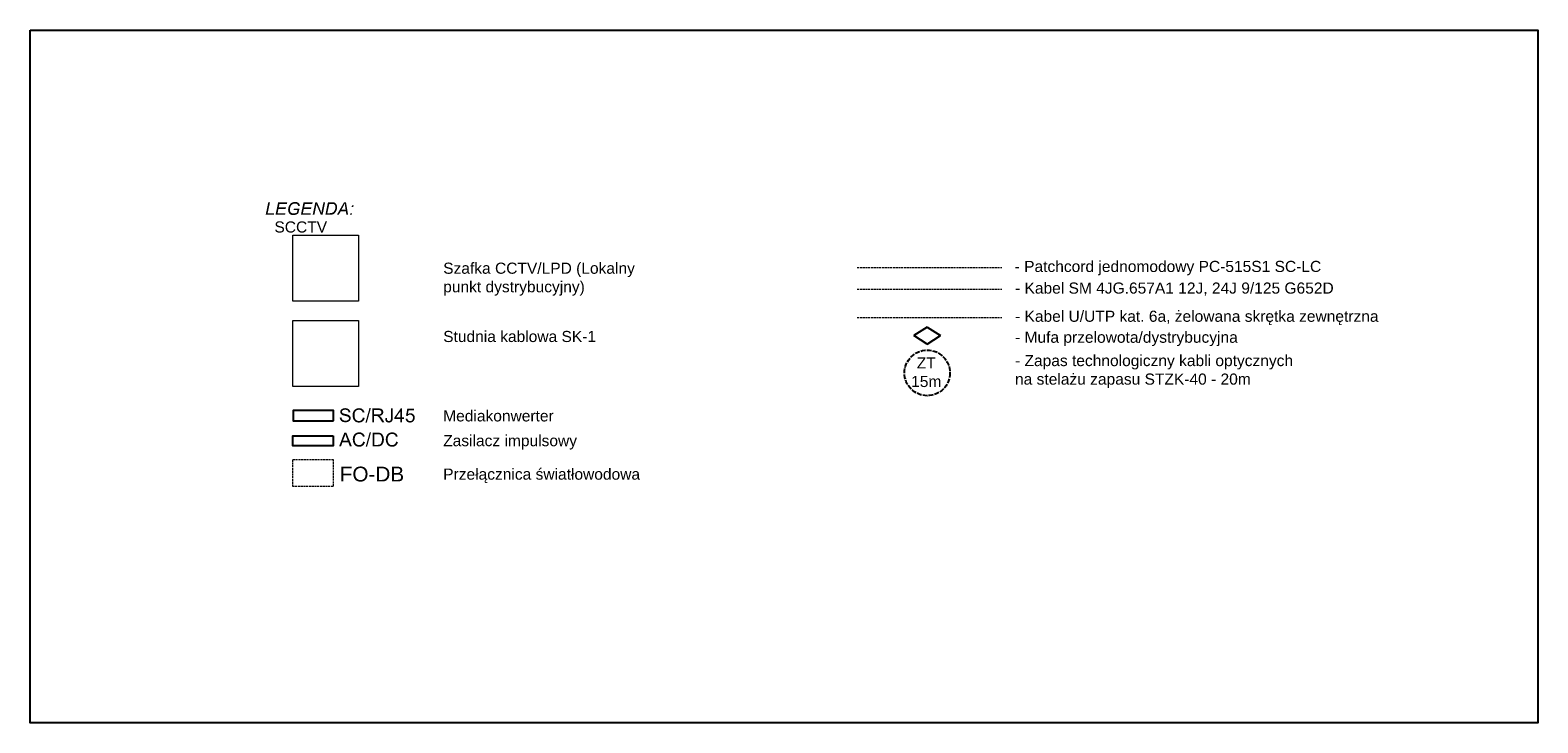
# Model space of a CAD drawing. Header units: millimetres. Extents: x -91 to 1961, y -1152 to 358.
# Tile 247 of 256: x 1378 to 1581, y -406 to -312. Entities that reach past the tile are written whole.
import ezdxf

# ---------------------------------------------------------------- set-up
doc = ezdxf.new("R2010")
doc.units = ezdxf.units.MM
doc.header["$MEASUREMENT"] = 0
doc.linetypes.add('PT LAP Jeżowe - Schematy Strukturalny CCTV (1)$0$PDF_IMPORT', pattern=[1, 0.8, -0.2])
doc.layers.get('0').update_dxf_attribs({"linetype": 'CONTINUOUS'})
doc.layers.add('PT LAP Jeżowe - Schematy Strukturalny CCTV (1)$0$PDF_Geomertry', color=7, linetype='CONTINUOUS')
doc.layers.add('PT LAP Jeżowe - Schematy Strukturalny CCTV (1)$0$PDF_Solid Fills', color=7, linetype='CONTINUOUS')
doc.styles.add('PT LAP Jeżowe - Schematy Strukturalny CCTV (1)$0$Standard', font='arial.ttf')

# ---------------------------------------------------------------- blocks, each defined once
blk = doc.blocks.new('PT LAP Jeżowe - Schematy Strukturalny CCTV (1)$0$MUFA')
for p, q in [((-1050.35, 190.92), (-1049.21, 192.71)), ((-1048.06, 190.92), (-1049.21, 192.71)), ((-1050.35, 190.92), (-1049.21, 189.13)), ((-1048.06, 190.92), (-1049.21, 189.13))]:
    blk.add_line(p, q)
blk = doc.blocks.new('PT LAP Jeżowe - Schematy Strukturalny CCTV (1)')
at = {"layer": 'PT LAP Jeżowe - Schematy Strukturalny CCTV (1)$0$PDF_Solid Fills', "transparency": 33554559}
for points in [[(297.73, -288.13), (298.08, -286.43), (298.31, -286.43), (298, -287.91), (298.88, -287.91), (298.84, -288.13)], [(299.06, -288.13), (299.41, -286.43), (300.64, -286.43), (300.6, -286.65), (299.6, -286.65), (299.49, -287.13), (300.46, -287.13), (300.42, -287.35), (299.45, -287.35), (299.33, -287.91), (300.39, -287.91), (300.35, -288.13)], [(302.48, -288.13), (302.84, -286.43), (304.06, -286.43), (304.02, -286.65), (303.03, -286.65), (302.91, -287.13), (303.89, -287.13), (303.85, -287.35), (302.87, -287.35), (302.75, -287.91), (303.82, -287.91), (303.78, -288.13)]]:
    blk.add_hatch(color=256, dxfattribs=at).paths.add_polyline_path(points)
h = blk.add_hatch(color=256, dxfattribs=at)
edge = h.paths.add_edge_path(flags=0)
edge.add_line((301.5, -287.5), (301.54, -287.28))
edge.add_line((301.54, -287.28), (302.29, -287.28))
edge.add_line((302.29, -287.28), (302.14, -287.93))
edge.add_spline(control_points=[(302.14, -287.93), (302.05, -288), (301.94, -288.06), (301.82, -288.1), (301.7, -288.14), (301.59, -288.17), (301.47, -288.17), (301.22, -288.17), (301.04, -288.09), (300.92, -287.94), (300.81, -287.81), (300.76, -287.65), (300.76, -287.45), (300.76, -287.24), (300.81, -287.06), (300.9, -286.89), (300.99, -286.72), (301.1, -286.59), (301.24, -286.51), (301.37, -286.43), (301.53, -286.39), (301.69, -286.39), (301.82, -286.39), (301.92, -286.41), (302.02, -286.45), (302.11, -286.5), (302.19, -286.55), (302.24, -286.63), (302.29, -286.7), (302.33, -286.79), (302.35, -286.91)], knot_values=[0, 0, 0, 0, 1, 1, 1, 2, 2, 2, 3, 3, 3, 4, 4, 4, 5, 5, 5, 6, 6, 6, 7, 7, 7, 8, 8, 8, 9, 9, 9, 10, 10, 10, 10], weights=[1, 1, 1, 1, 1, 1, 1, 1, 1, 1, 1, 1, 1, 1, 1, 1, 1, 1, 1, 1, 1, 1, 1, 1, 1, 1, 1, 1, 1, 1, 1], degree=3, periodic=0)
edge.add_line((302.35, -286.91), (302.13, -286.94))
edge.add_spline(control_points=[(302.13, -286.94), (302.1, -286.84), (302.05, -286.75), (301.98, -286.7), (301.9, -286.64), (301.81, -286.61), (301.69, -286.61), (301.57, -286.61), (301.45, -286.64), (301.34, -286.71), (301.24, -286.77), (301.15, -286.87), (301.09, -287), (301.03, -287.13), (300.99, -287.28), (300.99, -287.44), (300.99, -287.61), (301.04, -287.73), (301.12, -287.82), (301.2, -287.9), (301.32, -287.94), (301.47, -287.94), (301.62, -287.94), (301.77, -287.9), (301.94, -287.82)], knot_values=[0, 0, 0, 0, 1, 1, 1, 2, 2, 2, 3, 3, 3, 4, 4, 4, 5, 5, 5, 6, 6, 6, 7, 7, 7, 8, 8, 8, 8], weights=[1, 1, 1, 1, 1, 1, 1, 1, 1, 1, 1, 1, 1, 1, 1, 1, 1, 1, 1, 1, 1, 1, 1, 1, 1], degree=3, periodic=0)
edge.add_line((301.94, -287.82), (302.02, -287.5))
edge.add_line((302.02, -287.5), (301.5, -287.5))
h = blk.add_hatch(color=256, dxfattribs=at)
edge = h.paths.add_edge_path(flags=0)
edge.add_line((304.07, -288.13), (304.43, -286.43))
edge.add_line((304.43, -286.43), (304.65, -286.43))
edge.add_line((304.65, -286.43), (304.94, -287.08))
edge.add_spline(control_points=[(304.94, -287.08), (305.02, -287.28), (305.09, -287.45), (305.14, -287.59), (305.17, -287.66), (305.21, -287.77), (305.24, -287.91), (305.27, -287.74), (305.29, -287.59), (305.32, -287.43)], knot_values=[0, 0, 0, 0, 1, 1, 1, 2, 2, 2, 3, 3, 3, 3], weights=[1, 1, 1, 1, 1, 1, 1, 1, 1, 1], degree=3, periodic=0)
edge.add_line((305.32, -287.43), (305.53, -286.43))
edge.add_line((305.53, -286.43), (305.75, -286.43))
edge.add_line((305.75, -286.43), (305.4, -288.13))
edge.add_line((305.4, -288.13), (305.17, -288.13))
edge.add_line((305.17, -288.13), (304.75, -287.14))
edge.add_spline(control_points=[(304.75, -287.14), (304.68, -286.97), (304.62, -286.82), (304.58, -286.7), (304.57, -286.8), (304.54, -286.94), (304.51, -287.1)], knot_values=[0, 0, 0, 0, 1, 1, 1, 2, 2, 2, 2], weights=[1, 1, 1, 1, 1, 1, 1], degree=3, periodic=0)
edge.add_line((304.51, -287.1), (304.3, -288.13))
edge.add_line((304.3, -288.13), (304.07, -288.13))
h = blk.add_hatch(color=256, dxfattribs=at)
edge = h.paths.add_edge_path(flags=0)
edge.add_line((305.78, -288.13), (306.13, -286.43))
edge.add_line((306.13, -286.43), (306.64, -286.43))
edge.add_spline(control_points=[(306.64, -286.43), (306.76, -286.43), (306.86, -286.43), (306.92, -286.45), (307.02, -286.48), (307.09, -286.52), (307.16, -286.58), (307.23, -286.64), (307.27, -286.72), (307.31, -286.81), (307.34, -286.9), (307.36, -287.01), (307.36, -287.12), (307.36, -287.26), (307.34, -287.38), (307.3, -287.5), (307.25, -287.61), (307.2, -287.71), (307.13, -287.79), (307.07, -287.88), (307, -287.95), (306.92, -288), (306.85, -288.04), (306.76, -288.08), (306.67, -288.1), (306.59, -288.12), (306.5, -288.13), (306.39, -288.13)], knot_values=[0, 0, 0, 0, 1, 1, 1, 2, 2, 2, 3, 3, 3, 4, 4, 4, 5, 5, 5, 6, 6, 6, 7, 7, 7, 8, 8, 8, 9, 9, 9, 9], weights=[1, 1, 1, 1, 1, 1, 1, 1, 1, 1, 1, 1, 1, 1, 1, 1, 1, 1, 1, 1, 1, 1, 1, 1, 1, 1, 1, 1], degree=3, periodic=0)
edge.add_line((306.39, -288.13), (305.78, -288.13))
edge = h.paths.add_edge_path(flags=0)
edge.add_line((306.04, -287.91), (306.31, -287.91))
edge.add_spline(control_points=[(306.31, -287.91), (306.43, -287.91), (306.54, -287.9), (306.63, -287.87), (306.69, -287.86), (306.74, -287.84), (306.78, -287.81), (306.84, -287.78), (306.89, -287.73), (306.93, -287.68), (306.99, -287.61), (307.04, -287.52), (307.07, -287.43), (307.11, -287.34), (307.13, -287.23), (307.13, -287.12), (307.13, -286.99), (307.1, -286.88), (307.06, -286.81), (307.01, -286.74), (306.95, -286.7), (306.87, -286.67), (306.82, -286.66), (306.73, -286.65), (306.62, -286.65)], knot_values=[0, 0, 0, 0, 1, 1, 1, 2, 2, 2, 3, 3, 3, 4, 4, 4, 5, 5, 5, 6, 6, 6, 7, 7, 7, 8, 8, 8, 8], weights=[1, 1, 1, 1, 1, 1, 1, 1, 1, 1, 1, 1, 1, 1, 1, 1, 1, 1, 1, 1, 1, 1, 1, 1, 1], degree=3, periodic=0)
edge.add_line((306.62, -286.65), (306.32, -286.65))
edge.add_line((306.32, -286.65), (306.04, -287.91))
h = blk.add_hatch(color=256, dxfattribs=at)
h.paths.add_polyline_path([(307.33, -288.13), (308.3, -286.43), (308.56, -286.43), (308.84, -288.13), (308.62, -288.13), (308.54, -287.65), (307.85, -287.65), (307.58, -288.13)])
edge = h.paths.add_edge_path(flags=0)
edge.add_line((307.95, -287.43), (308.51, -287.43))
edge.add_line((308.51, -287.43), (308.45, -287.04))
edge.add_spline(control_points=[(308.45, -287.04), (308.42, -286.85), (308.41, -286.7), (308.4, -286.57), (308.36, -286.68), (308.31, -286.8), (308.23, -286.95)], knot_values=[0, 0, 0, 0, 1, 1, 1, 2, 2, 2, 2], weights=[1, 1, 1, 1, 1, 1, 1], degree=3, periodic=0)
edge.add_line((308.23, -286.95), (307.95, -287.43))
h = blk.add_hatch(color=256, dxfattribs=at)
h.paths.add_polyline_path([(309.31, -287.09), (309.36, -286.87), (309.59, -286.87), (309.54, -287.09)])
h.paths.add_polyline_path([(309.1, -288.13), (309.15, -287.91), (309.39, -287.91), (309.33, -288.13)])
h = blk.add_hatch(color=14, dxfattribs=at)
edge = h.paths.add_edge_path(flags=0)
edge.add_line((307.72, -315.48), (307.95, -315.46))
edge.add_spline(control_points=[(307.95, -315.46), (307.96, -315.56), (307.99, -315.64), (308.03, -315.7), (308.07, -315.76), (308.13, -315.8), (308.21, -315.84), (308.3, -315.88), (308.39, -315.9), (308.5, -315.9), (308.59, -315.9), (308.67, -315.88), (308.74, -315.86), (308.81, -315.83), (308.87, -315.79), (308.9, -315.74), (308.94, -315.7), (308.96, -315.64), (308.96, -315.58), (308.96, -315.53), (308.94, -315.48), (308.9, -315.43), (308.87, -315.39), (308.82, -315.35), (308.74, -315.33), (308.69, -315.31), (308.58, -315.28), (308.41, -315.24), (308.24, -315.2), (308.12, -315.16), (308.05, -315.12), (307.96, -315.07), (307.9, -315.02), (307.86, -314.95), (307.81, -314.88), (307.79, -314.8), (307.79, -314.72), (307.79, -314.63), (307.82, -314.54), (307.87, -314.46), (307.92, -314.38), (308, -314.32), (308.1, -314.28), (308.2, -314.23), (308.32, -314.21), (308.44, -314.21), (308.58, -314.21), (308.7, -314.23), (308.8, -314.28), (308.91, -314.32), (308.99, -314.39), (309.04, -314.47), (309.1, -314.56), (309.13, -314.65), (309.14, -314.76)], knot_values=[0, 0, 0, 0, 1, 1, 1, 2, 2, 2, 3, 3, 3, 4, 4, 4, 5, 5, 5, 6, 6, 6, 7, 7, 7, 8, 8, 8, 9, 9, 9, 10, 10, 10, 11, 11, 11, 12, 12, 12, 13, 13, 13, 14, 14, 14, 15, 15, 15, 16, 16, 16, 17, 17, 17, 18, 18, 18, 18], weights=[1, 1, 1, 1, 1, 1, 1, 1, 1, 1, 1, 1, 1, 1, 1, 1, 1, 1, 1, 1, 1, 1, 1, 1, 1, 1, 1, 1, 1, 1, 1, 1, 1, 1, 1, 1, 1, 1, 1, 1, 1, 1, 1, 1, 1, 1, 1, 1, 1, 1, 1, 1, 1, 1, 1], degree=3, periodic=0)
edge.add_line((309.14, -314.76), (308.9, -314.78))
edge.add_spline(control_points=[(308.9, -314.78), (308.89, -314.66), (308.85, -314.57), (308.77, -314.51), (308.7, -314.46), (308.59, -314.43), (308.45, -314.43), (308.3, -314.43), (308.2, -314.45), (308.13, -314.51), (308.06, -314.56), (308.03, -314.62), (308.03, -314.7), (308.03, -314.77), (308.05, -314.82), (308.1, -314.86), (308.14, -314.91), (308.27, -314.95), (308.47, -314.99), (308.67, -315.04), (308.8, -315.08), (308.88, -315.11), (308.98, -315.16), (309.06, -315.22), (309.11, -315.3), (309.17, -315.37), (309.19, -315.46), (309.19, -315.56), (309.19, -315.66), (309.16, -315.75), (309.11, -315.84), (309.05, -315.92), (308.97, -315.99), (308.86, -316.04), (308.76, -316.09), (308.64, -316.11), (308.51, -316.11), (308.34, -316.11), (308.2, -316.09), (308.09, -316.04), (307.97, -315.99), (307.89, -315.91), (307.82, -315.82), (307.76, -315.72), (307.72, -315.61), (307.72, -315.48)], knot_values=[0, 0, 0, 0, 1, 1, 1, 2, 2, 2, 3, 3, 3, 4, 4, 4, 5, 5, 5, 6, 6, 6, 7, 7, 7, 8, 8, 8, 9, 9, 9, 10, 10, 10, 11, 11, 11, 12, 12, 12, 13, 13, 13, 14, 14, 14, 15, 15, 15, 15], weights=[1, 1, 1, 1, 1, 1, 1, 1, 1, 1, 1, 1, 1, 1, 1, 1, 1, 1, 1, 1, 1, 1, 1, 1, 1, 1, 1, 1, 1, 1, 1, 1, 1, 1, 1, 1, 1, 1, 1, 1, 1, 1, 1, 1, 1, 1], degree=3, periodic=0)
h = blk.add_hatch(color=14, dxfattribs=at)
edge = h.paths.add_edge_path(flags=0)
edge.add_line((310.84, -315.46), (311.09, -315.53))
edge.add_spline(control_points=[(311.09, -315.53), (311.04, -315.73), (310.95, -315.88), (310.81, -315.99), (310.68, -316.1), (310.52, -316.15), (310.32, -316.15), (310.12, -316.15), (309.96, -316.11), (309.84, -316.03), (309.71, -315.94), (309.62, -315.83), (309.55, -315.67), (309.49, -315.51), (309.45, -315.35), (309.45, -315.17), (309.45, -314.97), (309.49, -314.8), (309.56, -314.66), (309.64, -314.51), (309.74, -314.4), (309.88, -314.33), (310.01, -314.25), (310.16, -314.21), (310.33, -314.21), (310.51, -314.21), (310.67, -314.26), (310.79, -314.36), (310.92, -314.45), (311.01, -314.59), (311.06, -314.76)], knot_values=[0, 0, 0, 0, 1, 1, 1, 2, 2, 2, 3, 3, 3, 4, 4, 4, 5, 5, 5, 6, 6, 6, 7, 7, 7, 8, 8, 8, 9, 9, 9, 10, 10, 10, 10], weights=[1, 1, 1, 1, 1, 1, 1, 1, 1, 1, 1, 1, 1, 1, 1, 1, 1, 1, 1, 1, 1, 1, 1, 1, 1, 1, 1, 1, 1, 1, 1], degree=3, periodic=0)
edge.add_line((311.06, -314.76), (310.82, -314.82))
edge.add_spline(control_points=[(310.82, -314.82), (310.77, -314.68), (310.71, -314.58), (310.63, -314.52), (310.55, -314.46), (310.45, -314.43), (310.32, -314.43), (310.18, -314.43), (310.06, -314.46), (309.97, -314.53), (309.87, -314.6), (309.8, -314.69), (309.76, -314.81), (309.73, -314.92), (309.71, -315.04), (309.71, -315.17), (309.71, -315.33), (309.73, -315.46), (309.78, -315.58), (309.82, -315.7), (309.89, -315.79), (309.99, -315.85), (310.09, -315.91), (310.19, -315.94), (310.3, -315.94), (310.44, -315.94), (310.56, -315.9), (310.65, -315.82), (310.75, -315.74), (310.81, -315.62), (310.84, -315.46)], knot_values=[0, 0, 0, 0, 1, 1, 1, 2, 2, 2, 3, 3, 3, 4, 4, 4, 5, 5, 5, 6, 6, 6, 7, 7, 7, 8, 8, 8, 9, 9, 9, 10, 10, 10, 10], weights=[1, 1, 1, 1, 1, 1, 1, 1, 1, 1, 1, 1, 1, 1, 1, 1, 1, 1, 1, 1, 1, 1, 1, 1, 1, 1, 1, 1, 1, 1, 1], degree=3, periodic=0)
h = blk.add_hatch(color=14, dxfattribs=at)
edge = h.paths.add_edge_path(flags=0)
edge.add_line((312.11, -316.11), (312.11, -314.25))
edge.add_line((312.11, -314.25), (312.93, -314.25))
edge.add_spline(control_points=[(312.93, -314.25), (313.1, -314.25), (313.22, -314.27), (313.31, -314.3), (313.39, -314.34), (313.46, -314.39), (313.51, -314.48), (313.56, -314.56), (313.59, -314.65), (313.59, -314.75), (313.59, -314.88), (313.55, -314.99), (313.46, -315.08), (313.38, -315.17), (313.25, -315.23), (313.07, -315.25), (313.13, -315.28), (313.18, -315.31), (313.22, -315.35), (313.29, -315.41), (313.35, -315.5), (313.42, -315.6)], knot_values=[0, 0, 0, 0, 1, 1, 1, 2, 2, 2, 3, 3, 3, 4, 4, 4, 5, 5, 5, 6, 6, 6, 7, 7, 7, 7], weights=[1, 1, 1, 1, 1, 1, 1, 1, 1, 1, 1, 1, 1, 1, 1, 1, 1, 1, 1, 1, 1, 1], degree=3, periodic=0)
edge.add_line((313.42, -315.6), (313.74, -316.11))
edge.add_line((313.74, -316.11), (313.43, -316.11))
edge.add_line((313.43, -316.11), (313.19, -315.72))
edge.add_spline(control_points=[(313.19, -315.72), (313.12, -315.6), (313.06, -315.52), (313.01, -315.46), (312.97, -315.4), (312.92, -315.36), (312.89, -315.33), (312.85, -315.31), (312.81, -315.29), (312.78, -315.28), (312.75, -315.28), (312.7, -315.27), (312.64, -315.27)], knot_values=[0, 0, 0, 0, 1, 1, 1, 2, 2, 2, 3, 3, 3, 4, 4, 4, 4], weights=[1, 1, 1, 1, 1, 1, 1, 1, 1, 1, 1, 1, 1], degree=3, periodic=0)
edge.add_line((312.64, -315.27), (312.36, -315.27))
edge.add_line((312.36, -315.27), (312.36, -316.11))
edge.add_line((312.36, -316.11), (312.11, -316.11))
edge = h.paths.add_edge_path(flags=0)
edge.add_line((312.36, -315.06), (312.88, -315.06))
edge.add_spline(control_points=[(312.88, -315.06), (312.99, -315.06), (313.08, -315.05), (313.14, -315.03), (313.21, -315), (313.25, -314.97), (313.29, -314.92), (313.32, -314.87), (313.34, -314.82), (313.34, -314.76), (313.34, -314.67), (313.31, -314.6), (313.24, -314.55), (313.18, -314.49), (313.08, -314.47), (312.94, -314.47)], knot_values=[0, 0, 0, 0, 1, 1, 1, 2, 2, 2, 3, 3, 3, 4, 4, 4, 5, 5, 5, 5], weights=[1, 1, 1, 1, 1, 1, 1, 1, 1, 1, 1, 1, 1, 1, 1, 1], degree=3, periodic=0)
edge.add_line((312.94, -314.47), (312.36, -314.47))
edge.add_line((312.36, -314.47), (312.36, -315.06))
h = blk.add_hatch(color=14, dxfattribs=at)
edge = h.paths.add_edge_path(flags=0)
edge.add_line((313.85, -315.57), (314.07, -315.54))
edge.add_spline(control_points=[(314.07, -315.54), (314.07, -315.7), (314.1, -315.8), (314.15, -315.85), (314.19, -315.91), (314.26, -315.94), (314.34, -315.94), (314.4, -315.94), (314.46, -315.92), (314.5, -315.9), (314.55, -315.87), (314.58, -315.83), (314.59, -315.78), (314.61, -315.73), (314.62, -315.65), (314.62, -315.54)], knot_values=[0, 0, 0, 0, 1, 1, 1, 2, 2, 2, 3, 3, 3, 4, 4, 4, 5, 5, 5, 5], weights=[1, 1, 1, 1, 1, 1, 1, 1, 1, 1, 1, 1, 1, 1, 1, 1], degree=3, periodic=0)
edge.add_line((314.62, -315.54), (314.62, -314.25))
edge.add_line((314.62, -314.25), (314.86, -314.25))
edge.add_line((314.86, -314.25), (314.86, -315.52))
edge.add_spline(control_points=[(314.86, -315.52), (314.86, -315.68), (314.85, -315.8), (314.81, -315.89), (314.77, -315.97), (314.71, -316.04), (314.63, -316.08), (314.55, -316.13), (314.45, -316.15), (314.34, -316.15), (314.18, -316.15), (314.06, -316.1), (313.97, -316.01), (313.89, -315.91), (313.84, -315.77), (313.85, -315.57)], knot_values=[0, 0, 0, 0, 1, 1, 1, 2, 2, 2, 3, 3, 3, 4, 4, 4, 5, 5, 5, 5], weights=[1, 1, 1, 1, 1, 1, 1, 1, 1, 1, 1, 1, 1, 1, 1, 1], degree=3, periodic=0)
h = blk.add_hatch(color=14, dxfattribs=at)
h.paths.add_polyline_path([(315.9, -316.11), (315.9, -315.68), (315.1, -315.68), (315.1, -315.46), (315.94, -314.25), (316.13, -314.25), (316.13, -315.46), (316.38, -315.46), (316.38, -315.68), (316.13, -315.68), (316.13, -316.11)])
h.paths.add_polyline_path([(315.9, -315.46), (315.9, -314.62), (315.32, -315.46)])
h = blk.add_hatch(color=14, dxfattribs=at)
edge = h.paths.add_edge_path(flags=0)
edge.add_line((316.61, -315.63), (316.85, -315.61))
edge.add_spline(control_points=[(316.85, -315.61), (316.86, -315.72), (316.9, -315.81), (316.97, -315.87), (317.03, -315.93), (317.11, -315.96), (317.2, -315.96), (317.31, -315.96), (317.4, -315.92), (317.48, -315.84), (317.55, -315.75), (317.59, -315.64), (317.59, -315.51), (317.59, -315.38), (317.56, -315.28), (317.48, -315.2), (317.41, -315.13), (317.31, -315.09), (317.2, -315.09), (317.12, -315.09), (317.06, -315.11), (317, -315.14), (316.94, -315.17), (316.89, -315.21), (316.86, -315.26)], knot_values=[0, 0, 0, 0, 1, 1, 1, 2, 2, 2, 3, 3, 3, 4, 4, 4, 5, 5, 5, 6, 6, 6, 7, 7, 7, 8, 8, 8, 8], weights=[1, 1, 1, 1, 1, 1, 1, 1, 1, 1, 1, 1, 1, 1, 1, 1, 1, 1, 1, 1, 1, 1, 1, 1, 1], degree=3, periodic=0)
edge.add_line((316.86, -315.26), (316.65, -315.23))
edge.add_line((316.65, -315.23), (316.83, -314.29))
edge.add_line((316.83, -314.29), (317.75, -314.29))
edge.add_line((317.75, -314.29), (317.75, -314.51))
edge.add_line((317.75, -314.51), (317.01, -314.51))
edge.add_line((317.01, -314.51), (316.91, -315))
edge.add_spline(control_points=[(316.91, -315), (317.02, -314.93), (317.14, -314.9), (317.26, -314.9), (317.42, -314.9), (317.56, -314.95), (317.67, -315.07), (317.78, -315.18), (317.83, -315.32), (317.83, -315.49), (317.83, -315.66), (317.78, -315.8), (317.69, -315.93), (317.57, -316.08), (317.41, -316.15), (317.2, -316.15), (317.03, -316.15), (316.9, -316.1), (316.79, -316.01), (316.68, -315.91), (316.62, -315.78), (316.61, -315.63)], knot_values=[0, 0, 0, 0, 1, 1, 1, 2, 2, 2, 3, 3, 3, 4, 4, 4, 5, 5, 5, 6, 6, 6, 7, 7, 7, 7], weights=[1, 1, 1, 1, 1, 1, 1, 1, 1, 1, 1, 1, 1, 1, 1, 1, 1, 1, 1, 1, 1, 1], degree=3, periodic=0)
h = blk.add_hatch(color=5, dxfattribs=at)
h.paths.add_polyline_path([(307.63, -319.37), (308.34, -317.51), (308.6, -317.51), (309.36, -319.37), (309.08, -319.37), (308.87, -318.8), (308.09, -318.8), (307.89, -319.37)])
edge = h.paths.add_edge_path(flags=0)
edge.add_line((308.16, -318.6), (308.79, -318.6))
edge.add_line((308.79, -318.6), (308.6, -318.09))
edge.add_spline(control_points=[(308.6, -318.09), (308.54, -317.93), (308.49, -317.81), (308.47, -317.71), (308.44, -317.83), (308.41, -317.94), (308.37, -318.06)], knot_values=[0, 0, 0, 0, 1, 1, 1, 2, 2, 2, 2], weights=[1, 1, 1, 1, 1, 1, 1], degree=3, periodic=0)
edge.add_line((308.37, -318.06), (308.16, -318.6))
h = blk.add_hatch(color=5, dxfattribs=at)
edge = h.paths.add_edge_path(flags=0)
edge.add_line((310.87, -318.72), (311.12, -318.78))
edge.add_spline(control_points=[(311.12, -318.78), (311.07, -318.99), (310.98, -319.14), (310.84, -319.25), (310.71, -319.36), (310.55, -319.41), (310.35, -319.41), (310.15, -319.41), (309.99, -319.37), (309.87, -319.29), (309.74, -319.2), (309.65, -319.08), (309.58, -318.93), (309.52, -318.77), (309.48, -318.61), (309.48, -318.43), (309.48, -318.23), (309.52, -318.06), (309.59, -317.92), (309.67, -317.77), (309.77, -317.66), (309.91, -317.59), (310.04, -317.51), (310.19, -317.47), (310.36, -317.47), (310.54, -317.47), (310.7, -317.52), (310.82, -317.62), (310.95, -317.71), (311.04, -317.85), (311.09, -318.02)], knot_values=[0, 0, 0, 0, 1, 1, 1, 2, 2, 2, 3, 3, 3, 4, 4, 4, 5, 5, 5, 6, 6, 6, 7, 7, 7, 8, 8, 8, 9, 9, 9, 10, 10, 10, 10], weights=[1, 1, 1, 1, 1, 1, 1, 1, 1, 1, 1, 1, 1, 1, 1, 1, 1, 1, 1, 1, 1, 1, 1, 1, 1, 1, 1, 1, 1, 1, 1], degree=3, periodic=0)
edge.add_line((311.09, -318.02), (310.85, -318.08))
edge.add_spline(control_points=[(310.85, -318.08), (310.8, -317.94), (310.74, -317.84), (310.66, -317.78), (310.58, -317.72), (310.48, -317.68), (310.35, -317.68), (310.21, -317.68), (310.09, -317.72), (310, -317.79), (309.9, -317.86), (309.83, -317.95), (309.79, -318.07), (309.76, -318.18), (309.74, -318.3), (309.74, -318.43), (309.74, -318.58), (309.76, -318.72), (309.81, -318.84), (309.85, -318.96), (309.92, -319.05), (310.02, -319.11), (310.12, -319.17), (310.22, -319.2), (310.33, -319.2), (310.47, -319.2), (310.59, -319.16), (310.68, -319.08), (310.78, -319), (310.84, -318.88), (310.87, -318.72)], knot_values=[0, 0, 0, 0, 1, 1, 1, 2, 2, 2, 3, 3, 3, 4, 4, 4, 5, 5, 5, 6, 6, 6, 7, 7, 7, 8, 8, 8, 9, 9, 9, 10, 10, 10, 10], weights=[1, 1, 1, 1, 1, 1, 1, 1, 1, 1, 1, 1, 1, 1, 1, 1, 1, 1, 1, 1, 1, 1, 1, 1, 1, 1, 1, 1, 1, 1, 1], degree=3, periodic=0)
h = blk.add_hatch(color=5, dxfattribs=at)
edge = h.paths.add_edge_path(flags=0)
edge.add_line((312.14, -319.37), (312.14, -317.51))
edge.add_line((312.14, -317.51), (312.77, -317.51))
edge.add_spline(control_points=[(312.77, -317.51), (312.92, -317.51), (313.03, -317.52), (313.1, -317.54), (313.21, -317.56), (313.3, -317.61), (313.37, -317.67), (313.47, -317.75), (313.54, -317.86), (313.59, -317.99), (313.64, -318.12), (313.67, -318.26), (313.67, -318.43), (313.67, -318.57), (313.65, -318.7), (313.62, -318.8), (313.58, -318.91), (313.54, -319), (313.49, -319.08), (313.44, -319.15), (313.38, -319.2), (313.32, -319.24), (313.26, -319.28), (313.19, -319.32), (313.1, -319.34), (313.02, -319.36), (312.92, -319.37), (312.8, -319.37)], knot_values=[0, 0, 0, 0, 1, 1, 1, 2, 2, 2, 3, 3, 3, 4, 4, 4, 5, 5, 5, 6, 6, 6, 7, 7, 7, 8, 8, 8, 9, 9, 9, 9], weights=[1, 1, 1, 1, 1, 1, 1, 1, 1, 1, 1, 1, 1, 1, 1, 1, 1, 1, 1, 1, 1, 1, 1, 1, 1, 1, 1, 1], degree=3, periodic=0)
edge.add_line((312.8, -319.37), (312.14, -319.37))
edge = h.paths.add_edge_path(flags=0)
edge.add_line((312.38, -319.16), (312.78, -319.16))
edge.add_spline(control_points=[(312.78, -319.16), (312.9, -319.16), (312.99, -319.15), (313.06, -319.12), (313.13, -319.1), (313.19, -319.07), (313.23, -319.02), (313.29, -318.97), (313.33, -318.89), (313.36, -318.79), (313.4, -318.69), (313.41, -318.57), (313.41, -318.43), (313.41, -318.23), (313.38, -318.08), (313.32, -317.97), (313.25, -317.87), (313.18, -317.8), (313.09, -317.76), (313.02, -317.74), (312.92, -317.72), (312.77, -317.72)], knot_values=[0, 0, 0, 0, 1, 1, 1, 2, 2, 2, 3, 3, 3, 4, 4, 4, 5, 5, 5, 6, 6, 6, 7, 7, 7, 7], weights=[1, 1, 1, 1, 1, 1, 1, 1, 1, 1, 1, 1, 1, 1, 1, 1, 1, 1, 1, 1, 1, 1], degree=3, periodic=0)
edge.add_line((312.77, -317.72), (312.38, -317.72))
edge.add_line((312.38, -317.72), (312.38, -319.16))
h = blk.add_hatch(color=5, dxfattribs=at)
edge = h.paths.add_edge_path(flags=0)
edge.add_line((315.32, -318.72), (315.57, -318.78))
edge.add_spline(control_points=[(315.57, -318.78), (315.51, -318.99), (315.42, -319.14), (315.29, -319.25), (315.16, -319.36), (314.99, -319.41), (314.8, -319.41), (314.6, -319.41), (314.44, -319.37), (314.31, -319.29), (314.19, -319.2), (314.09, -319.08), (314.03, -318.93), (313.96, -318.77), (313.93, -318.61), (313.93, -318.43), (313.93, -318.23), (313.97, -318.06), (314.04, -317.92), (314.11, -317.77), (314.22, -317.66), (314.36, -317.59), (314.49, -317.51), (314.64, -317.47), (314.8, -317.47), (314.99, -317.47), (315.14, -317.52), (315.27, -317.62), (315.4, -317.71), (315.48, -317.85), (315.53, -318.02)], knot_values=[0, 0, 0, 0, 1, 1, 1, 2, 2, 2, 3, 3, 3, 4, 4, 4, 5, 5, 5, 6, 6, 6, 7, 7, 7, 8, 8, 8, 9, 9, 9, 10, 10, 10, 10], weights=[1, 1, 1, 1, 1, 1, 1, 1, 1, 1, 1, 1, 1, 1, 1, 1, 1, 1, 1, 1, 1, 1, 1, 1, 1, 1, 1, 1, 1, 1, 1], degree=3, periodic=0)
edge.add_line((315.53, -318.02), (315.29, -318.08))
edge.add_spline(control_points=[(315.29, -318.08), (315.25, -317.94), (315.19, -317.84), (315.11, -317.78), (315.02, -317.72), (314.92, -317.68), (314.8, -317.68), (314.66, -317.68), (314.54, -317.72), (314.44, -317.79), (314.35, -317.86), (314.28, -317.95), (314.24, -318.07), (314.2, -318.18), (314.18, -318.3), (314.18, -318.43), (314.18, -318.58), (314.21, -318.72), (314.25, -318.84), (314.3, -318.96), (314.37, -319.05), (314.47, -319.11), (314.56, -319.17), (314.67, -319.2), (314.78, -319.2), (314.92, -319.2), (315.03, -319.16), (315.13, -319.08), (315.22, -319), (315.29, -318.88), (315.32, -318.72)], knot_values=[0, 0, 0, 0, 1, 1, 1, 2, 2, 2, 3, 3, 3, 4, 4, 4, 5, 5, 5, 6, 6, 6, 7, 7, 7, 8, 8, 8, 9, 9, 9, 10, 10, 10, 10], weights=[1, 1, 1, 1, 1, 1, 1, 1, 1, 1, 1, 1, 1, 1, 1, 1, 1, 1, 1, 1, 1, 1, 1, 1, 1, 1, 1, 1, 1, 1, 1], degree=3, periodic=0)
at = {"color": 1, "linetype": 'PT LAP Jeżowe - Schematy Strukturalny CCTV (1)$0$PDF_IMPORT', "ltscale": 0.8}
blk.add_circle((386.95, -309.46), 3.07, dxfattribs=at)
at = {"layer": 'PT LAP Jeżowe - Schematy Strukturalny CCTV (1)$0$PDF_Geomertry', "lineweight": 20}
for points in [[(310.25, -290.87), (310.25, -299.76), (301.4, -299.76), (301.4, -290.87), (310.25, -290.87)], [(310.25, -302.39), (310.25, -311.28), (301.4, -311.28), (301.4, -302.39), (310.25, -302.39)]]:
    blk.add_lwpolyline(points, dxfattribs=at)
at = {"layer": 'PT LAP Jeżowe - Schematy Strukturalny CCTV (1)$0$PDF_Geomertry', "color": 14, "linetype": 'PT LAP Jeżowe - Schematy Strukturalny CCTV (1)$0$PDF_IMPORT', "lineweight": 5, "ltscale": 0.338696}
blk.add_lwpolyline([(377.52, -295.24), (397, -295.24)], dxfattribs=at)
at = {"layer": 'PT LAP Jeżowe - Schematy Strukturalny CCTV (1)$0$PDF_Geomertry', "color": 30, "linetype": 'PT LAP Jeżowe - Schematy Strukturalny CCTV (1)$0$PDF_IMPORT', "lineweight": 5, "ltscale": 0.338685}
blk.add_lwpolyline([(377.52, -298.16), (397, -298.16)], dxfattribs=at)
at = {"layer": 'PT LAP Jeżowe - Schematy Strukturalny CCTV (1)$0$PDF_Geomertry', "color": 3, "linetype": 'PT LAP Jeżowe - Schematy Strukturalny CCTV (1)$0$PDF_IMPORT', "lineweight": 5, "ltscale": 0.338685}
blk.add_lwpolyline([(377.52, -301.96), (397, -301.96)], dxfattribs=at)
at = {"layer": 'PT LAP Jeżowe - Schematy Strukturalny CCTV (1)$0$PDF_Geomertry', "color": 14, "lineweight": 25}
blk.add_lwpolyline([(306.86, -315.9), (306.86, -314.54), (301.44, -314.54), (301.44, -315.9), (306.86, -315.9)], dxfattribs=at)
at = {"layer": 'PT LAP Jeżowe - Schematy Strukturalny CCTV (1)$0$PDF_Geomertry', "color": 5, "lineweight": 25}
blk.add_lwpolyline([(306.82, -317.93), (306.82, -319.28), (301.4, -319.28), (301.4, -317.93), (306.82, -317.93)], dxfattribs=at)
at = {"layer": 'PT LAP Jeżowe - Schematy Strukturalny CCTV (1)$0$PDF_Geomertry', "color": 30, "linetype": 'PT LAP Jeżowe - Schematy Strukturalny CCTV (1)$0$PDF_IMPORT', "lineweight": 5, "ltscale": 0.338653}
blk.add_lwpolyline([(306.82, -324.78), (301.4, -324.78), (301.4, -321.12), (306.82, -321.12), (306.82, -324.78), (306.82, -324.78)], dxfattribs=at)
at = {"layer": 'PT LAP Jeżowe - Schematy Strukturalny CCTV (1)$0$PDF_Solid Fills', "color": 14, "transparency": 33554559}
blk.add_solid([(311.19, -316.15), (311.73, -314.21), (311.37, -316.15), (311.91, -314.21)], dxfattribs=at)
at = {"layer": 'PT LAP Jeżowe - Schematy Strukturalny CCTV (1)$0$PDF_Solid Fills', "color": 5, "transparency": 33554559}
blk.add_solid([(311.22, -319.41), (311.76, -317.47), (311.4, -319.41), (311.94, -317.47)], dxfattribs=at)
at = {"rotation": 270}
blk.add_blockref('PT LAP Jeżowe - Schematy Strukturalny CCTV (1)$0$MUFA', (196.03, -1353.64), dxfattribs=at)
at = {"attachment_point": 1, "style": 'PT LAP Jeżowe - Schematy Strukturalny CCTV (1)$0$Standard'}
for s, insert, char_height, width in [('SCCTV', (298.91, -289.02), 1.5, 5.8036), ('Szafka CCTV/LPD (Lokalny punkt dystrybucyjny)', (321.67, -294.58), 1.5, 27.7702), ('- Patchcord jednomodowy PC-515S1 SC-LC', (398.74, -294.34), 1.5, 48.3452), ('- Kabel {\\fArial|b0|i0|c0|p34;SM 4JG.657A1 12J, 24J 9/125 G652D}', (398.79, -297.26), 1.5, 47.0509), ('- Kabel {\\fArial|b0|i0|c0|p34;U/UTP kat. 6a, żelowana skrętka zewnętrzna}', (398.79, -301.06), 1.5, 50.7317), ('Studnia kablowa SK-1', (321.67, -303.79), 1.5, 27.7702), ('- Mufa przelowota/dystrybucyjna', (398.79, -303.89), 1.5, 50.7317), ('- Zapas technologiczny kabli optycznych\\Pna stelażu zapasu STZK-40 - 20m', (398.79, -307.04), 1.5, 50.7317), ('Mediakonwerter', (321.67, -314.5), 1.5, 54.3012), ('Zasilacz impulsowy', (321.67, -317.84), 1.5, 35.9326), ('{\\C40;FO-DB}', (307.72, -322.1), 2, 9.2271), ('Przełącznica światłowodowa', (321.67, -322.36), 1.5, 71.9427)]:
    blk.add_mtext(s, dxfattribs=dict(at, insert=insert, char_height=char_height, width=width))
at = {"insert": (386.82, -309.37), "char_height": 1.5, "attachment_point": 5, "style": 'PT LAP Jeżowe - Schematy Strukturalny CCTV (1)$0$Standard'}
blk.add_mtext('{\\C1;ZT\\P15m}', dxfattribs=at)

msp = doc.modelspace()

# ---------------------------------------------------------------- linework, layer by layer
at = {"color": 7, "true_color": 0xffffff}
msp.add_lwpolyline([(1377.6, -312.07), (1580.93, -312.07), (1580.93, -405.51), (1377.6, -405.51)], close=True, dxfattribs=at)

# ---------------------------------------------------------------- block references
msp.add_blockref('PT LAP Jeżowe - Schematy Strukturalny CCTV (1)', (1111.63, -48.85))

doc.saveas('drawing.dxf')
